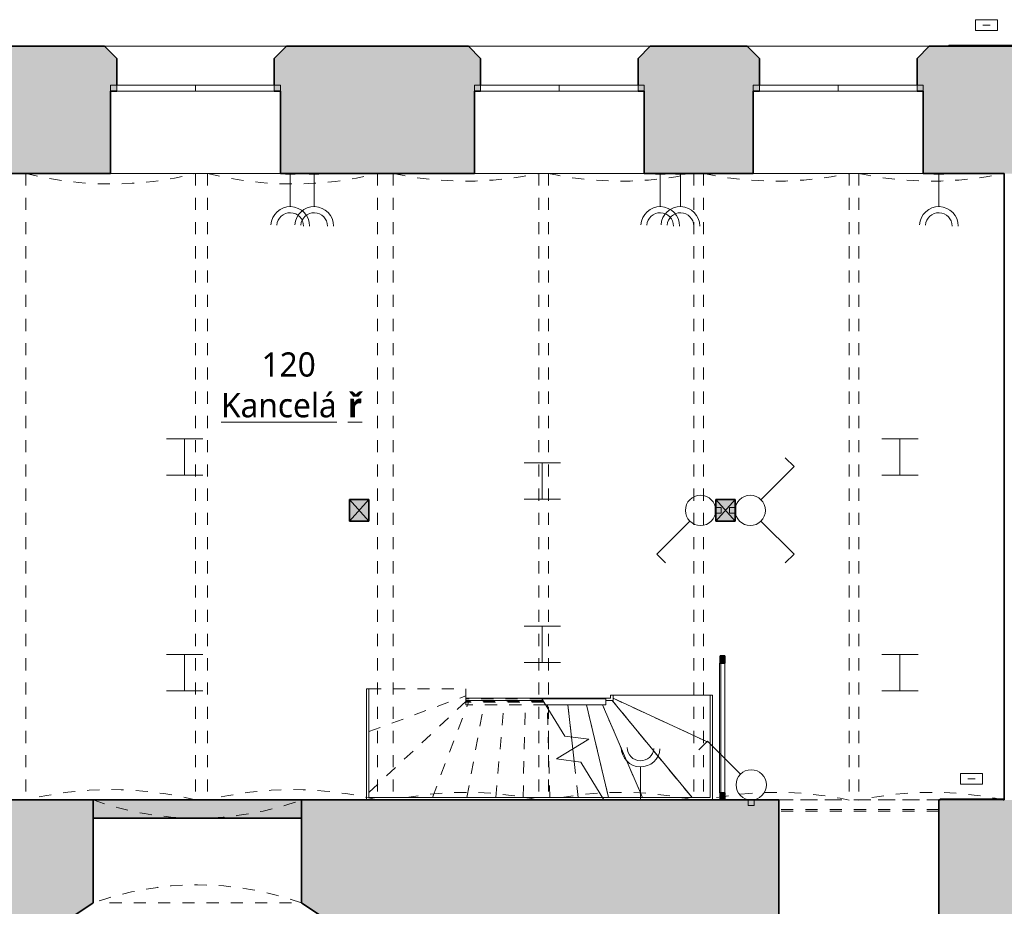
# Model space of a CAD drawing. Header units: metres. Extents: x -0.3 to 46.2, y -4.9 to 27.9.
# Tile 16 of 18: x 28.4 to 36.5, y 7.7 to 15. Entities that reach past the tile are written whole.
import ezdxf

# ---------------------------------------------------------------- set-up
doc = ezdxf.new("R2010")
doc.units = ezdxf.units.M
for name, pattern in [('AV - Carkovana 2mm', [0.0027, 0.002, -0.0007]), ('AV - Cerch_ 1 tecka 4mm', [0.006, 0.004, -0.001, 0, -0.001]), ('AV - Cerch_ 2 tecky 2mm', [0.0038, 0.002, -0.0006, 0, -0.0006, 0, -0.0006]), ('AV - Cerch_ 2 tecky 4mm', [0.008, 0.004, -0.0015, 0, -0.001, 0, -0.0015])]:
    doc.linetypes.add(name, pattern=pattern)
doc.layers.add('AV-MISTNOSTI', color=5, linetype='Continuous', lineweight=5, true_color=0x0000ff)
doc.layers.add('AV-TEXTY', color=5, linetype='Continuous', lineweight=13, true_color=0x0000ff)
doc.layers.add('AV-SRAFY', color=7, linetype='Continuous', lineweight=35)
doc.layers.add('AV-STAVBA', color=7, linetype='Continuous', lineweight=18)
doc.styles.add('Trebuchet MS_B', font='trebuc.ttf', dxfattribs={"height": 0.2})

# ---------------------------------------------------------------- blocks, each defined once
blk = doc.blocks.new('GM_Otvor s klenutým nadpražím a šíkmým ostěním - 1720x1900_1500-1369261-1NP')
at = {"layer": 'AV-STAVBA', "color": 254, "linetype": 'AV - Cerch_ 1 tecka 4mm', "lineweight": 13, "true_color": 0xcccccc}
for p, q in [((-0.86, 0.475), (0.86, 0.475)), ((0.7765, -0.375), (-0.7765, -0.375))]:
    blk.add_line(p, q, dxfattribs=at)
for centre, start, end in [((0, 2.8653), 250.21216, 289.78784), ((0, -2.7653), 70.21216, 109.78784)]:
    blk.add_arc(centre, 2.5403, start, end, dxfattribs=at)
blk = doc.blocks.new('GM_Otvor_obdélníkový - 1320x2390-954507-1NP')
at = {"layer": 'AV-STAVBA', "color": 254, "linetype": 'AV - Cerch_ 1 tecka 4mm', "lineweight": 13, "true_color": 0xcccccc}
for p, q in [((-0.66, 0.475), (0.66, 0.475)), ((-0.66, -0.475), (0.66, -0.475)), ((-0.66, -0.475), (0.66, -0.475))]:
    blk.add_line(p, q, dxfattribs=at)
blk = doc.blocks.new('WI_2222_bez středního sloupku - 1400x3440-1056389-1NP')
at = {"layer": 'AV-STAVBA', "color": 254, "true_color": 0xcccccc}
for p, q in [((-0.7, 0.155), (-0.7, 0.205)), ((-0.7, 0.205), (0.7, 0.205)), ((0, 0.205), (-0.65, 0.205)), ((-0.65, 0.205), (-0.65, 0.155)), ((-0.65, 0.155), (-0.65, 0.205)), ((0.65, 0.205), (0, 0.205)), ((0, 0.205), (0, 0.155)), ((0, 0.205), (0, 0.155)), ((0.65, 0.205), (0.65, 0.155)), ((0.65, 0.155), (0.65, 0.205)), ((0.7, 0.155), (0.7, 0.205)), ((-0.7, 0.155), (0.7, 0.155)), ((-0.65, 0.155), (0, 0.155)), ((0, 0.155), (0.65, 0.155))]:
    blk.add_line(p, q, dxfattribs=at)
blk = doc.blocks.new('GM_Void_valená klenba - GM_Void_valená klenba-1557072-1NP')
at = {"layer": 'AV-STAVBA', "color": 254, "linetype": 'AV - Cerch_ 1 tecka 4mm', "lineweight": 13, "true_color": 0xcccccc}
for p, q in [((-0.7, 2.585), (-0.7, -2.585)), ((-0.7, 2.585), (0.7, 2.585)), ((0.7, 2.585), (0.7, -2.585)), ((-0.7, -2.585), (0.7, -2.585))]:
    blk.add_line(p, q, dxfattribs=at)
for centre, start, end in [((0, 5.3992), 256.03204, 283.96796), ((0, -5.3992), 76.03204, 103.96796)]:
    blk.add_arc(centre, 2.9, start, end, dxfattribs=at)
blk = doc.blocks.new('GM_Void_valená klenba - GM_Void_valená klenba-1557073-1NP')
at = {"layer": 'AV-STAVBA', "color": 254, "linetype": 'AV - Cerch_ 1 tecka 4mm', "lineweight": 13, "true_color": 0xcccccc}
for p, q in [((-0.6, 2.585), (-0.6, -2.585)), ((-0.6, 2.585), (0.6, 2.585)), ((0.6, 2.585), (0.6, -2.585)), ((-0.6, -2.585), (0.6, -2.585))]:
    blk.add_line(p, q, dxfattribs=at)
for centre, start, end in [((0, 5.4223), 258.05946, 281.94054), ((0, -5.4223), 78.05946, 101.94054)]:
    blk.add_arc(centre, 2.9, start, end, dxfattribs=at)
blk = doc.blocks.new('SCO_Koncepční obdelníkový sloup - 180_150-1386633-1NP')
at = {"layer": 'AV-STAVBA', "true_color": 0xcccccc}
blk.add_hatch(color=254, dxfattribs=at).paths.add_polyline_path([(0.08, -0.09), (0.08, 0.09), (-0.08, 0.09), (-0.08, -0.09)])
at = {"layer": 'AV-STAVBA', "color": 254, "true_color": 0xcccccc}
for p, q in [((0.08, 0.09), (-0.08, -0.09)), ((-0.08, 0.09), (0.08, -0.09))]:
    blk.add_line(p, q, dxfattribs=at)
at = {"layer": 'AV-STAVBA', "color": 254, "lineweight": 35, "true_color": 0xcccccc}
for p, q in [((0.08, 0.09), (-0.08, 0.09)), ((-0.08, 0.09), (-0.08, -0.09)), ((0.08, -0.09), (0.08, 0.09)), ((-0.08, -0.09), (0.08, -0.09))]:
    blk.add_line(p, q, dxfattribs=at)
blk = doc.blocks.new('Obdélníková příčel - Koncepční příčel interiérová 60_40-1372134-1NP')
at = {"layer": 'AV-STAVBA', "color": 254, "true_color": 0xcccccc}
blk.add_line((34.1709, 9.6573), (34.1709, 8.5882), dxfattribs=at)
blk = doc.blocks.new('Obdélníková příčel - Koncepční příčel interiérová 60_40-1372367-1NP')
at = {"layer": 'AV-STAVBA', "true_color": 0xcccccc}
blk.add_hatch(color=254, dxfattribs=at).paths.add_polyline_path([(0, -0.02), (0, 0.02), (-0.06, 0.02), (-0.06, -0.02)])
at = {"layer": 'AV-STAVBA', "color": 254, "lineweight": 35, "true_color": 0xcccccc}
for p, q in [((0, 0.02), (-0.06, 0.02)), ((-0.06, 0.02), (-0.06, -0.02)), ((0, -0.02), (0, 0.02)), ((-0.06, -0.02), (0, -0.02))]:
    blk.add_line(p, q, dxfattribs=at)
blk = doc.blocks.new('Obdélníková příčel - Koncepční příčel interiérová 60_40-1372368-1NP')
at = {"layer": 'AV-STAVBA', "true_color": 0xcccccc}
blk.add_hatch(color=254, dxfattribs=at).paths.add_polyline_path([(-0.06, -0.02), (-0.06, 0.02), (0, 0.02), (0, -0.02)])
at = {"layer": 'AV-STAVBA', "color": 254, "lineweight": 35, "true_color": 0xcccccc}
for p, q in [((-0.06, 0.02), (0, 0.02)), ((-0.06, -0.02), (-0.06, 0.02)), ((0, 0.02), (0, -0.02)), ((0, -0.02), (-0.06, -0.02))]:
    blk.add_line(p, q, dxfattribs=at)
blk = doc.blocks.new('Obdélníková příčel - Koncepční příčel interiérová 90_10-1372126-1NP')
at = {"layer": 'AV-STAVBA', "color": 254, "true_color": 0xcccccc}
for p, q in [((34.1259, 9.6573), (34.1309, 9.6573)), ((34.1259, 8.5882), (34.1259, 9.6573)), ((34.1359, 9.6573), (34.1359, 8.5882)), ((34.1309, 8.5882), (34.1259, 8.5882))]:
    blk.add_line(p, q, dxfattribs=at)
blk = doc.blocks.new('Railing - Railing-1374082-1NP')
at = {"layer": 'AV-STAVBA', "color": 254, "linetype": 'AV - Cerch_ 2 tecky 2mm', "true_color": 0xcccccc}
for p, q in [((32.0348, 9.3143), (32.0348, 9.3643)), ((32.6614, 9.3643), (32.0348, 9.3643)), ((32.0348, 9.3143), (32.0348, 9.3643)), ((32.6614, 9.3643), (32.0348, 9.3643)), ((32.0348, 9.3143), (32.0348, 9.3643)), ((32.6614, 9.3643), (32.0348, 9.3643)), ((32.0348, 9.335), (32.0348, 9.345)), ((32.6733, 9.345), (32.0348, 9.345)), ((32.6794, 9.335), (32.0348, 9.335)), ((32.692, 9.3143), (32.0348, 9.3143)), ((32.692, 9.3143), (32.0348, 9.3143)), ((32.692, 9.3143), (32.0348, 9.3143))]:
    blk.add_line(p, q, dxfattribs=at)
at = {"layer": 'AV-STAVBA', "color": 254, "true_color": 0xcccccc}
for p, q in [((32.6614, 9.3643), (32.692, 9.3143)), ((33.1897, 9.3643), (32.6614, 9.3643)), ((33.1897, 9.3643), (33.1897, 9.3143)), ((33.1897, 9.3143), (32.692, 9.3143))]:
    blk.add_line(p, q, dxfattribs=at)
blk = doc.blocks.new('SFR_IPE - IPE 220-1525273-1NP')
at = {"layer": 'AV-STAVBA', "color": 254, "linetype": 'AV - Carkovana 2mm', "true_color": 0xcccccc}
for p, q in [((0.66, 0.0065), (-0.66, 0.0065)), ((0.66, -0.0065), (-0.66, -0.0065))]:
    blk.add_line(p, q, dxfattribs=at)
blk = doc.blocks.new('D0089 - 1514 - OÚPSŘ_Benešova_rvt-1-1NP')
at = {"layer": 'AV-SRAFY', "lineweight": 18, "true_color": 0xcccccc}
h = blk.add_hatch(color=254, dxfattribs=at)
h.paths.add_polyline_path([(33.5048, 13.6982), (34.4048, 13.6982), (34.4048, 14.3782), (34.4548, 14.3782), (34.4548, 14.6482), (34.3548, 14.7482), (33.5548, 14.7482), (33.4548, 14.6482), (33.4548, 14.3782), (33.5048, 14.3782), (33.5048, 13.9408)])
h.paths.add_polyline_path([(37.3348, 13.6982), (37.3348, 14.7482), (35.8548, 14.7482), (35.7548, 14.6482), (35.7548, 14.3782), (35.8048, 14.3782), (35.8048, 13.6982), (36.7748, 13.6982)])
h.paths.add_polyline_path([(32.1048, 13.6982), (32.1048, 14.3782), (32.1548, 14.3782), (32.1548, 14.6482), (32.0548, 14.7482), (30.5548, 14.7482), (30.4548, 14.6482), (30.4548, 14.3782), (30.5048, 14.3782), (30.5048, 13.6982), (31.708, 13.6982)])
h.paths.add_polyline_path([(38.6848, 13.6982), (39.1448, 13.6982), (39.1448, 14.7482), (38.6848, 14.7482), (38.6848, 13.9408)])
h.paths.add_polyline_path([(29.1048, 13.6982), (29.1048, 14.3782), (29.1548, 14.3782), (29.1548, 14.6482), (29.0548, 14.7482), (27.5548, 14.7482), (27.4548, 14.6482), (27.4548, 14.3782), (27.5048, 14.3782), (27.5048, 13.6982), (27.6442, 13.6982)])
h.paths.add_polyline_path([(22.8048, 13.6982), (22.8048, 14.3782), (22.8548, 14.3782), (22.8548, 14.6482), (22.7548, 14.7482), (22.3248, 14.7482), (22.3248, 13.6982)])
h.paths.add_polyline_path([(26.1048, 13.6982), (26.1048, 14.3782), (26.1548, 14.3782), (26.1548, 14.6482), (26.0548, 14.7482), (24.2548, 14.7482), (24.1548, 14.6482), (24.1548, 14.3782), (24.2048, 14.3782), (24.2048, 13.6982), (25.6123, 13.6982)])
h = blk.add_hatch(color=254, dxfattribs=at)
h.paths.add_polyline_path([(25.6948, 7.5782), (28.8098, 7.5782), (28.9598, 7.6782), (28.9598, 8.5282), (22.4048, 8.5282), (22.4048, 7.5782), (25.6123, 7.5782)])
h.paths.add_polyline_path([(38.8598, 7.5782), (39.1448, 7.5782), (39.1448, 8.5282), (38.8598, 8.5282), (38.8598, 8.1643)])
h.paths.add_polyline_path([(36.9798, 7.5782), (36.9798, 8.5282), (35.9348, 8.5282), (35.9348, 7.5782)])
h.paths.add_polyline_path([(30.8298, 7.5782), (34.6148, 7.5782), (34.6148, 8.5282), (30.6798, 8.5282), (30.6798, 7.6782)])
blk.add_hatch(color=254, dxfattribs=at).paths.add_polyline_path([(30.6798, 8.3782), (30.6798, 8.5282), (28.9598, 8.5282), (28.9598, 8.3782)])
at = {"layer": 'AV-STAVBA', "color": 254, "lineweight": 35, "true_color": 0xcccccc}
for p, q in [((29.0548, 14.7482), (27.5548, 14.7482)), ((29.1548, 14.6482), (29.0548, 14.7482)), ((30.5548, 14.7482), (30.4548, 14.6482)), ((32.0548, 14.7482), (30.5548, 14.7482)), ((32.1548, 14.6482), (32.0548, 14.7482)), ((33.5548, 14.7482), (33.4548, 14.6482)), ((34.3548, 14.7482), (33.5548, 14.7482)), ((34.4548, 14.6482), (34.3548, 14.7482)), ((35.8548, 14.7482), (35.7548, 14.6482)), ((37.3348, 14.7482), (35.8548, 14.7482)), ((29.1548, 14.4282), (29.1548, 14.6482)), ((30.4548, 14.6482), (30.4548, 14.4282)), ((32.1548, 14.4282), (32.1548, 14.6482)), ((33.4548, 14.6482), (33.4548, 14.4282)), ((34.4548, 14.4282), (34.4548, 14.6482)), ((35.7548, 14.6482), (35.7548, 14.4282)), ((29.1048, 13.6982), (29.1048, 14.3782)), ((29.1048, 14.3782), (29.1548, 14.3782)), ((30.4548, 14.3782), (30.5048, 14.3782)), ((30.5048, 14.3782), (30.5048, 13.6982)), ((32.1048, 13.6982), (32.1048, 14.3782)), ((32.1048, 14.3782), (32.1548, 14.3782)), ((33.4548, 14.3782), (33.5048, 14.3782)), ((33.5048, 14.3782), (33.5048, 13.6982)), ((34.4048, 13.6982), (34.4048, 14.3782)), ((34.4048, 14.3782), (34.4548, 14.3782)), ((35.7548, 14.3782), (35.8048, 14.3782)), ((35.8048, 14.3782), (35.8048, 13.6982)), ((27.5048, 13.6982), (29.1048, 13.6982)), ((30.5048, 13.6982), (32.1048, 13.6982)), ((33.5048, 13.6982), (34.4048, 13.6982)), ((35.8048, 13.6982), (36.4748, 13.6982)), ((36.4748, 13.6982), (36.4748, 8.5282)), ((28.9598, 8.5282), (26.6821, 8.5282)), ((30.6798, 8.5282), (28.9598, 8.5282)), ((28.9598, 8.5282), (28.9598, 8.3782)), ((28.9598, 7.6782), (28.9598, 8.5282)), ((30.6798, 8.3782), (30.6798, 8.5282)), ((34.6148, 8.5282), (30.6798, 8.5282)), ((30.6798, 8.5282), (30.6798, 7.6782)), ((34.6148, 7.5782), (34.6148, 8.5282)), ((35.9445, 8.5282), (35.9348, 8.5282)), ((35.9348, 8.5282), (35.9348, 7.5782)), ((36.4748, 8.5282), (36.4645, 8.5282)), ((28.9598, 8.3782), (30.6798, 8.3782)), ((28.8098, 7.5782), (28.9598, 7.6782)), ((30.6798, 7.6782), (30.8298, 7.5782))]:
    blk.add_line(p, q, dxfattribs=at)
at = {"layer": 'AV-STAVBA', "color": 254, "true_color": 0xcccccc}
for p, q in [((29.0548, 14.7482), (30.5548, 14.7482)), ((32.0548, 14.7482), (33.5548, 14.7482)), ((34.3548, 14.7482), (35.8548, 14.7482)), ((30.5048, 13.6982), (29.1048, 13.6982)), ((33.5048, 13.6982), (32.1048, 13.6982)), ((35.8048, 13.6982), (34.4048, 13.6982)), ((31.2348, 9.4446), (31.2148, 9.4446)), ((31.2148, 8.5282), (31.2148, 9.4446)), ((31.2348, 8.5482), (31.2348, 9.4446)), ((32.0348, 9.3682), (32.0348, 9.3482)), ((32.6591, 9.3682), (32.0348, 9.3682)), ((32.6713, 9.3482), (32.0348, 9.3482)), ((33.2281, 9.3682), (32.6591, 9.3682)), ((33.2419, 9.3482), (33.1897, 9.3482)), ((33.2481, 9.3941), (33.2281, 9.3941)), ((33.2281, 9.3941), (33.2281, 9.3682)), ((33.2481, 9.3482), (33.2419, 9.3482)), ((33.8995, 8.5482), (33.2419, 9.3482)), ((33.2481, 9.3941), (33.2481, 9.3682)), ((34.0481, 9.3941), (33.2481, 9.3941)), ((33.2481, 9.3482), (33.2481, 9.3682)), ((34.0481, 8.9978), (33.2481, 9.3672)), ((34.0681, 9.3941), (34.0481, 9.3941)), ((34.0481, 9.3941), (34.0481, 8.9978)), ((34.0681, 9.3941), (34.0681, 8.7997)), ((32.7072, 9.2896), (32.7065, 9.3143)), ((32.9048, 9.048), (32.8746, 9.3143)), ((33.2114, 8.5482), (33.0289, 9.3143)), ((33.492, 8.5482), (33.1598, 9.3143)), ((32.9274, 8.8484), (32.9161, 8.9482)), ((34.0481, 8.9978), (34.0481, 8.7997)), ((34.0481, 8.7997), (34.0481, 8.5482)), ((34.0681, 8.7997), (34.0681, 8.5282)), ((31.2148, 8.5282), (31.2348, 8.5282)), ((31.4818, 8.5482), (31.2348, 8.5482)), ((31.4818, 8.5282), (31.2348, 8.5282)), ((33.1609, 8.5482), (31.4818, 8.5482)), ((32.8681, 8.5282), (31.4818, 8.5282)), ((33.2114, 8.5482), (33.1609, 8.5482)), ((33.492, 8.5482), (33.2114, 8.5482)), ((33.8995, 8.5482), (33.492, 8.5482)), ((34.0333, 8.5482), (33.8995, 8.5482)), ((34.0481, 8.5482), (34.0333, 8.5482))]:
    blk.add_line(p, q, dxfattribs=at)
at = {"layer": 'AV-STAVBA', "color": 254, "linetype": 'AV - Cerch_ 2 tecky 4mm', "true_color": 0xcccccc}
for p, q in [((31.2348, 9.4446), (32.0348, 9.4446)), ((32.0348, 9.3682), (32.0348, 9.4446)), ((31.2348, 9.0929), (32.0348, 9.3872)), ((31.2348, 9.0929), (32.0348, 9.3872)), ((31.2348, 8.5903), (32.042, 9.3482)), ((31.2348, 8.5903), (32.042, 9.3482)), ((31.7583, 8.5482), (32.062, 9.3482)), ((31.7583, 8.5482), (32.062, 9.3482)), ((32.0434, 8.5482), (32.1888, 9.3482)), ((32.0434, 8.5482), (32.1888, 9.3482)), ((32.2823, 8.5482), (32.3499, 9.3482)), ((32.2823, 8.5482), (32.3499, 9.3482)), ((32.5057, 8.5482), (32.5265, 9.3482)), ((32.5057, 8.5482), (32.5265, 9.3482)), ((33.8995, 8.5482), (33.2419, 9.3482)), ((34.0481, 9.3941), (33.2481, 9.3941)), ((34.0481, 8.9978), (33.2481, 9.3672)), ((32.7072, 9.2896), (32.7065, 9.3143)), ((32.7266, 8.5482), (32.7072, 9.2896)), ((32.7266, 8.5482), (32.7072, 9.2896)), ((32.9048, 9.048), (32.8746, 9.3143)), ((33.2114, 8.5482), (33.0289, 9.3143)), ((33.492, 8.5482), (33.1598, 9.3143)), ((32.9161, 8.9482), (32.9048, 9.048)), ((32.9161, 8.9482), (32.9048, 9.048)), ((32.9274, 8.8484), (32.9161, 8.9482)), ((32.9614, 8.5482), (32.9274, 8.8484)), ((32.9614, 8.5482), (32.9274, 8.8484))]:
    blk.add_line(p, q, dxfattribs=at)
at = {"layer": 'AV-STAVBA', "color": 254, "lineweight": 13, "true_color": 0xcccccc}
for p, q in [((32.6591, 9.3682), (32.8509, 9.0548)), ((33.0494, 9.0298), (32.7828, 8.8667)), ((32.8509, 9.0548), (33.0494, 9.0298)), ((32.7828, 8.8667), (32.9813, 8.8416)), ((32.9813, 8.8416), (33.1731, 8.5282))]:
    blk.add_line(p, q, dxfattribs=at)
at = {"layer": 'AV-STAVBA', "color": 254, "lineweight": 18, "true_color": 0xcccccc}
for name, p in [('WI_2222_bez středního sloupku - 1400x3440-1056389-1NP', (29.8048, 14.2232)), ('WI_2222_bez středního sloupku - 1400x3440-1056389-1NP', (32.8048, 14.2232)), ('WI_2222_bez středního sloupku - 1400x3440-1056389-1NP', (35.1048, 14.2232)), ('GM_Void_valená klenba - GM_Void_valená klenba-1557072-1NP', (29.1048, 11.1132)), ('GM_Void_valená klenba - GM_Void_valená klenba-1557072-1NP', (30.6048, 11.1132)), ('GM_Void_valená klenba - GM_Void_valená klenba-1557073-1NP', (32.0348, 11.1132)), ('GM_Void_valená klenba - GM_Void_valená klenba-1557073-1NP', (33.3148, 11.1132)), ('GM_Void_valená klenba - GM_Void_valená klenba-1557073-1NP', (34.5948, 11.1132)), ('GM_Void_valená klenba - GM_Void_valená klenba-1557073-1NP', (35.8748, 11.1132)), ('SCO_Koncepční obdelníkový sloup - 180_150-1386633-1NP', (31.1548, 10.9182)), ('SCO_Koncepční obdelníkový sloup - 180_150-1386633-1NP', (34.1748, 10.9182)), ('Obdélníková příčel - Koncepční příčel interiérová 90_10-1372126-1NP', (0, 0)), ('Obdélníková příčel - Koncepční příčel interiérová 60_40-1372134-1NP', (0, 0)), ('Railing - Railing-1374082-1NP', (0, 0)), ('GM_Otvor s klenutým nadpražím a šíkmým ostěním - 1720x1900_1500-1369261-1NP', (29.8198, 8.0532)), ('SFR_IPE - IPE 220-1525273-1NP', (35.2748, 8.4432))]:
    blk.add_blockref(name, p, dxfattribs=at)
at = {"layer": 'AV-STAVBA', "color": 254, "lineweight": 18, "true_color": 0xcccccc, "extrusion": (0, 0, -1), "rotation": 90}
blk.add_blockref('Obdélníková příčel - Koncepční příčel interiérová 60_40-1372368-1NP', (-34.1509, 9.7173), dxfattribs=at)
at = {"layer": 'AV-STAVBA', "color": 254, "lineweight": 18, "true_color": 0xcccccc}
for name, p, rotation in [('Obdélníková příčel - Koncepční příčel interiérová 60_40-1372367-1NP', (34.1509, 8.5282), 270), ('GM_Otvor_obdélníkový - 1320x2390-954507-1NP', (35.2748, 8.0532), 180)]:
    blk.add_blockref(name, p, dxfattribs=dict(at, rotation=rotation))
blk = doc.blocks.new('EF_Vypínač - Dvojklapka-V9-1NP')
at = {"layer": 'AV-STAVBA'}
for p, q in [((34.2548, 10.9422), (34.2098, 10.9422)), ((34.2098, 10.9422), (34.2098, 10.8942)), ((34.2098, 10.8942), (34.2548, 10.8942)), ((34.2598, 10.9582), (34.2548, 10.9582)), ((34.2548, 10.9582), (34.2548, 10.8782)), ((34.2598, 10.8782), (34.2598, 10.9582)), ((34.2598, 10.9482), (34.2598, 10.8882)), ((34.2598, 10.8882), (34.2598, 10.9482)), ((34.2548, 10.8782), (34.2598, 10.8782))]:
    blk.add_line(p, q, dxfattribs=at)
blk = doc.blocks.new('EF_Vypínač - Jednoklapka-V6-1NP')
at = {"layer": 'AV-STAVBA'}
for p, q in [((25.1398, 10.8822), (25.1398, 10.8022)), ((25.1448, 10.8822), (25.1398, 10.8822)), ((25.1448, 10.8022), (25.1448, 10.8822)), ((25.1398, 10.8122), (25.1398, 10.8722)), ((25.1398, 10.8722), (25.1398, 10.8122)), ((25.1398, 10.8022), (25.1448, 10.8022)), ((25.1898, 10.8662), (25.1448, 10.8662)), ((25.1448, 10.8182), (25.1898, 10.8182)), ((25.1898, 10.8182), (25.1898, 10.8662))]:
    blk.add_line(p, q, dxfattribs=at)
blk = doc.blocks.new('EF_Vypínač - Jednoklapka-V4-1NP')
at = {"layer": 'AV-STAVBA'}
for p, q in [((4.9975, 13.7674), (5.0018, 13.77)), ((5.0382, 13.6986), (4.9975, 13.7674)), ((5.0018, 13.77), (5.0425, 13.7011)), ((5.0026, 13.7588), (5.0331, 13.7072)), ((5.0331, 13.7072), (5.0026, 13.7588)), ((5.0099, 13.7562), (5.0487, 13.7791)), ((5.0731, 13.7378), (5.0344, 13.7149)), ((5.0487, 13.7791), (5.0731, 13.7378)), ((5.0425, 13.7011), (5.0382, 13.6986))]:
    blk.add_line(p, q, dxfattribs=at)
blk = doc.blocks.new('EF_Zásuvka - Dvojzásuvka-840806-1NP')
at = {"layer": 'AV-STAVBA'}
for p, q in [((35.8949, 13.6982), (35.8949, 13.6932)), ((35.8949, 13.6932), (35.9749, 13.6932)), ((35.9049, 13.6932), (35.9649, 13.6932)), ((35.9649, 13.6932), (35.9049, 13.6932)), ((35.9049, 13.6932), (35.9649, 13.6932)), ((35.9649, 13.6932), (35.9049, 13.6932)), ((35.9099, 13.6932), (35.9599, 13.6932)), ((35.9099, 13.6932), (35.9599, 13.6932)), ((35.9149, 13.6932), (35.9529, 13.6932)), ((35.9149, 13.6932), (35.9529, 13.6932)), ((35.9149, 13.6932), (35.9529, 13.6932)), ((35.9149, 13.6932), (35.9529, 13.6932)), ((35.9261, 13.6932), (35.9224, 13.6932)), ((35.9261, 13.6932), (35.9224, 13.6932)), ((35.9274, 13.6932), (35.9237, 13.6932)), ((35.9274, 13.6932), (35.9237, 13.6932)), ((35.9324, 13.6932), (35.9361, 13.6932)), ((35.9324, 13.6932), (35.9361, 13.6932)), ((35.9374, 13.6932), (35.9411, 13.6932)), ((35.9374, 13.6932), (35.9411, 13.6932)), ((35.941, 13.6932), (35.9448, 13.6932)), ((35.941, 13.6932), (35.9448, 13.6932)), ((35.9424, 13.6932), (35.9461, 13.6932)), ((35.9424, 13.6932), (35.9461, 13.6932)), ((35.9749, 13.6932), (35.9749, 13.6982))]:
    blk.add_line(p, q, dxfattribs=at)
blk = doc.blocks.new('EE_Rozvaděč zapuštěný do stěny - 500x1200-860093-1NP')
at = {"layer": 'AV-STAVBA', "color": 5, "lineweight": 13, "true_color": 0x0000ff}
for p, q in [((26.5121, 8.748), (26.3321, 8.748)), ((26.3321, 8.748), (26.3321, 8.658)), ((26.4521, 8.703), (26.3921, 8.703)), ((26.5121, 8.658), (26.5121, 8.748)), ((26.3321, 8.658), (26.5121, 8.658))]:
    blk.add_line(p, q, dxfattribs=at)
at = {"layer": 'AV-STAVBA'}
for p, q in [((26.1621, 8.5382), (26.6821, 8.5382)), ((26.1621, 8.5382), (26.1621, 8.5282)), ((26.6821, 8.5282), (26.1621, 8.5282)), ((26.6821, 8.5282), (26.6821, 8.5382))]:
    blk.add_line(p, q, dxfattribs=at)
blk = doc.blocks.new('LF_Lineární světlo_face - 300x300-914272-1NP')
at = {"layer": 'AV-STAVBA', "color": 5, "true_color": 0x0000ff}
for p, q in [((-0.15, 0.15), (-0.15, -0.15)), ((0.15, 0.15), (0.15, -0.15)), ((-0.15, 0), (0.15, 0))]:
    blk.add_line(p, q, dxfattribs=at)
blk = doc.blocks.new('EE_Rozvaděč zapuštěný do stěny - 650x480-951830-1NP')
at = {"layer": 'AV-STAVBA', "color": 5, "lineweight": 13, "true_color": 0x0000ff}
for p, q in [((37.0382, 14.968), (36.8582, 14.968)), ((36.8582, 14.968), (36.8582, 14.878)), ((37.0382, 14.878), (37.0382, 14.968)), ((36.8582, 14.878), (37.0382, 14.878)), ((36.9782, 14.923), (36.9182, 14.923))]:
    blk.add_line(p, q, dxfattribs=at)
at = {"layer": 'AV-STAVBA'}
for p, q in [((36.6382, 14.7582), (37.2582, 14.7582)), ((36.6382, 14.7582), (36.6382, 14.7482)), ((37.2582, 14.7482), (37.2582, 14.7582))]:
    blk.add_line(p, q, dxfattribs=at)

msp = doc.modelspace()

# ---------------------------------------------------------------- linework, layer by layer
at = {"layer": 'AV-TEXTY', "lineweight": 5}
for p, q in [((30.5856, 13.425), (30.5856, 13.6982)), ((30.7829, 13.425), (30.7829, 13.6982)), ((33.637, 13.425), (33.637, 13.6982)), ((33.8035, 13.425), (33.8035, 13.6982)), ((35.9349, 13.425), (35.9349, 13.6982)), ((34.7408, 11.2792), (34.6689, 11.3512)), ((34.4682, 11.0066), (34.7408, 11.2792)), ((33.8814, 10.8298), (33.6088, 10.5572)), ((33.8814, 10.8298), (33.8517, 10.8001)), ((34.4682, 10.8298), (34.4979, 10.8001)), ((34.4682, 10.8298), (34.7408, 10.5572)), ((33.6088, 10.5572), (33.6807, 10.4852)), ((34.7408, 10.5572), (34.6689, 10.4852)), ((34.0264, 9.0142), (33.9544, 8.9423)), ((34.299, 8.7416), (34.0264, 9.0142)), ((33.4755, 8.8014), (33.4755, 8.5282)), ((34.299, 8.7416), (34.2693, 8.7713))]:
    msp.add_line(p, q, dxfattribs=at)
for centre in [(33.9698, 10.9182), (34.3798, 10.9182), (34.3874, 8.6532)]:
    msp.add_circle(centre, 0.125, dxfattribs=at)
for centre, radius, start, end in [((30.5856, 13.265), 0.16, 360, 176.41054), ((30.7829, 13.265), 0.16, 360, 176.41054), ((33.637, 13.265), 0.16, 360, 176.41054), ((33.8035, 13.265), 0.16, 360, 176.41054), ((35.9349, 13.265), 0.16, 360, 176.41054), ((30.5856, 13.265), 0.11, 0, 176.41054), ((30.7829, 13.265), 0.11, 0, 176.41054), ((33.637, 13.265), 0.11, 0, 176.41054), ((33.8035, 13.265), 0.11, 0, 176.41054), ((35.9349, 13.265), 0.11, 0, 176.41054), ((33.4755, 8.9614), 0.16, 180, 356.41054), ((33.4755, 8.9614), 0.11, 180, 356.41054)]:
    msp.add_arc(centre, radius, start, end, dxfattribs=at)

# ---------------------------------------------------------------- block references
at = {"lineweight": 5}
msp.add_blockref('D0089 - 1514 - OÚPSŘ_Benešova_rvt-1-1NP', (0, 0), dxfattribs=at)
at = {"layer": 'AV-STAVBA', "color": 5, "lineweight": 13, "true_color": 0x0000ff}
for name, p in [('EE_Rozvaděč zapuštěný do stěny - 650x480-951830-1NP', (-0.62, 0)), ('EE_Rozvaděč zapuštěný do stěny - 500x1200-860093-1NP', (9.7824, 0))]:
    msp.add_blockref(name, p, dxfattribs=at)
at = {"layer": 'AV-STAVBA'}
for name, p in [('EF_Zásuvka - Dvojzásuvka-840806-1NP', (-5.3492, 0)), ('EF_Zásuvka - Dvojzásuvka-840806-1NP', (-5.1519, 0)), ('EF_Zásuvka - Dvojzásuvka-840806-1NP', (-2.2979, 0)), ('EF_Zásuvka - Dvojzásuvka-840806-1NP', (-2.1313, 0)), ('EF_Zásuvka - Dvojzásuvka-840806-1NP', (0, 0)), ('EF_Vypínač - Jednoklapka-V6-1NP', (8.95, 0.076)), ('EF_Vypínač - Dvojklapka-V9-1NP', (0, 0))]:
    msp.add_blockref(name, p, dxfattribs=at)
at = {"layer": 'AV-STAVBA', "color": 5, "true_color": 0x0000ff, "extrusion": (0, 0, -1), "rotation": 269.9999999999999}
for p in [(-29.7143, 11.3599), (-35.6143, 11.3599), (-32.6643, 11.1599), (-32.6643, 9.8132), (-29.7143, 9.5799), (-35.6143, 9.5799)]:
    msp.add_blockref('LF_Lineární světlo_face - 300x300-914272-1NP', p, dxfattribs=at)
at = {"layer": 'AV-STAVBA', "rotation": 239.3729245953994}
msp.add_blockref('EF_Vypínač - Jednoklapka-V4-1NP', (25.1265, 19.8473), dxfattribs=at)

# ---------------------------------------------------------------- texts
at = {"layer": 'AV-MISTNOSTI', "char_height": 0.2, "attachment_point": 1, "style": 'Trebuchet MS_B'}
for s, insert, width in [('120', (30.3495, 12.2224), 0.601266), ('\\LKancelá', (30.0155, 11.8861), 1.266666), ('\\L\\fTrebuchet MS|b1|i0|c238|p34|;\\Lř', (31.0606, 11.8861), 0.144304)]:
    msp.add_mtext(s, dxfattribs=dict(at, insert=insert, width=width))

doc.saveas('drawing.dxf')
